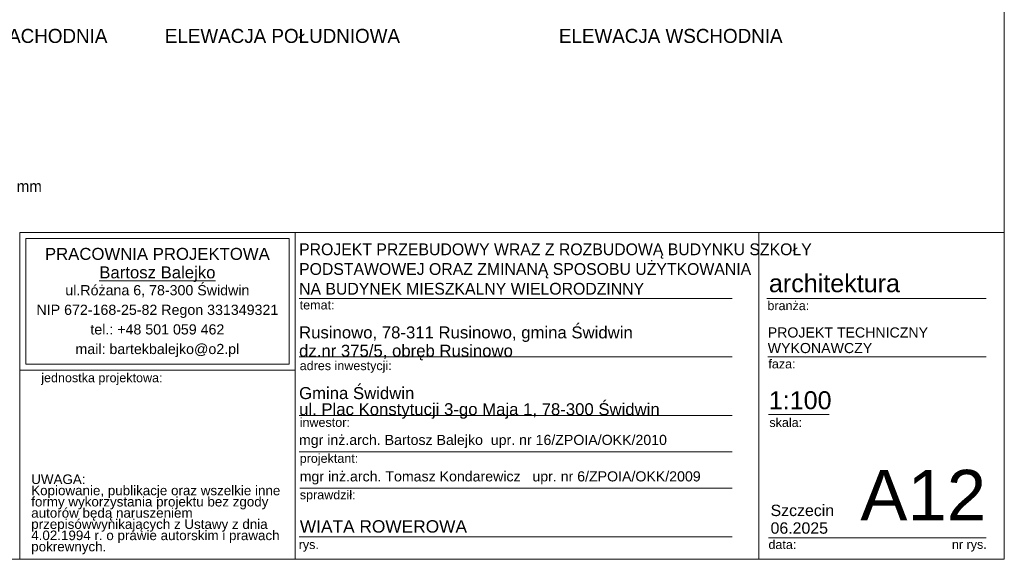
# Model space of a CAD drawing. Extents: x -279660 to -178910, y 68529 to 97979.
# Tile 6 of 44: x -256410 to -238910, y 69029 to 78629. Entities that reach past the tile are written whole.
import ezdxf

# ---------------------------------------------------------------- set-up
doc = ezdxf.new("R2010")
doc.units = 0
doc.header["$MEASUREMENT"] = 0
for name, color, linetype, lineweight in [('A-Opisy_Nr_Pióra__21', 7, 'Continuous', 9), ('Arch opisy_Nr_Pióra__21', 7, 'Continuous', 9), ('ARCH TABELA_Nr_Pióra__1', 7, 'Continuous', 25), ('ARCH TABELA_Nr_Pióra__21', 7, 'Continuous', 9), ('ARCH TABELA_Nr_Pióra__7', 7, 'Continuous', 13)]:
    doc.layers.add(name, color=color, linetype=linetype, lineweight=lineweight)
doc.styles.add('GENERATED_STYLE_10', font='arial.ttf')
doc.styles.add('GENERATED_STYLE_3', font='txt')
doc.styles.add('GENERATED_STYLE_6', font='txt')
doc.styles.add('GENERATED_STYLE_7', font='txt')
doc.styles.add('GENERATED_STYLE_8', font='arial.ttf')
doc.styles.add('GENERATED_STYLE_9', font='arial.ttf')

msp = doc.modelspace()

# ---------------------------------------------------------------- linework, layer by layer
at = {"layer": 'ARCH TABELA_Nr_Pióra__21', "linetype": 'Continuous'}
for p, q in [((-238910.3, 97479.1), (-238910.3, 69029.1)), ((-256410.3, 74840.2), (-251516.6, 74840.2)), ((-256410.3, 69029.1), (-256410.3, 74840.2)), ((-256410.3, 74840.2), (-238910.3, 74840.2)), ((-256303.9, 72499.8), (-256303.9, 74733.9)), ((-256303.9, 74733.9), (-251623, 74733.9)), ((-251623, 72499.8), (-251623, 74733.9)), ((-251516.6, 74840.2), (-251516.6, 69029.1)), ((-251516.6, 72393.4), (-251516.6, 74840.2)), ((-243272, 74840.2), (-243272, 69029.1)), ((-238910.3, 74840.2), (-238910.3, 69029.1)), ((-251516.6, 69029.1), (-251516.6, 74440.2)), ((-251444.4, 73670.2), (-243744.6, 73670.2)), ((-243132.6, 73670.2), (-239233.3, 73670.2)), ((-251444.4, 72630.2), (-243744.6, 72630.2)), ((-243115.2, 72630.2), (-239233.3, 72630.2)), ((-256303.9, 72499.8), (-251623, 72499.8)), ((-256410.3, 72393.4), (-251516.6, 72393.4)), ((-251444.4, 71590.2), (-243744.6, 71590.2)), ((-243103.4, 71607.6), (-242023.8, 71607.6)), ((-251444.4, 70941.7), (-243744.6, 70941.7)), ((-251433.7, 70293.1), (-243744.6, 70293.1)), ((-251444.4, 69429.1), (-243744.6, 69429.1)), ((-243103.4, 69411.5), (-240821.6, 69411.5)), ((-240821.6, 69411.5), (-239233.3, 69411.5)), ((-238910.3, 69029.1), (-279660.3, 69029.1)), ((-256410.3, 69029.1), (-251516.6, 69029.1)), ((-238910.3, 69029.1), (-251516.6, 69029.1))]:
    msp.add_line(p, q, dxfattribs=at)

# ---------------------------------------------------------------- texts
at = {"layer": 'A-Opisy_Nr_Pióra__21', "linetype": 'Continuous', "insert": (-257963.8, 75889.9), "char_height": 200, "width": 2155.3, "attachment_point": 4, "line_spacing_factor": 0.507937, "style": 'GENERATED_STYLE_3'}
msp.add_mtext('{słup profil zamknięty \\P10 x 10 cm\\Pgr. ścainki 5 mm}', dxfattribs=at)
at = {"layer": 'Arch opisy_Nr_Pióra__21', "linetype": 'Continuous', "char_height": 250, "attachment_point": 3, "style": 'GENERATED_STYLE_7'}
for s, insert in [('{ELEWACJA ZACHODNIA}', (-254851.2, 78464.8)), ('{ELEWACJA POŁUDNIOWA}', (-249651.2, 78464.8)), ('{ELEWACJA WSCHODNIA}', (-242851.2, 78464.8))]:
    msp.add_mtext(s, dxfattribs=dict(at, insert=insert))
at = {"layer": 'ARCH TABELA_Nr_Pióra__1', "linetype": 'Continuous'}
for s, insert, char_height, attachment_point, line_spacing_factor, style in [('{\\pt22543.3;PROJEKT PRZEBUDOWY WRAZ Z ROZBUDOWĄ BUDYNKU SZKOŁY \\P\\pt22543.3;PODSTAWOWEJ ORAZ ZMINANĄ SPOSOBU UŻYTKOWANIA \\P\\pt22543.3;NA BUDYNEK MIESZKALNY WIELORODZINNY}', (-251444.4, 73734.5), 210, 7, 1.001884, 'GENERATED_STYLE_6'), ('{PROJEKT TECHNICZNY\\PWYKONAWCZY}', (-243115.2, 73154.8), 180, 1, 0.923713, 'GENERATED_STYLE_8')]:
    msp.add_mtext(s, dxfattribs=dict(at, insert=insert, char_height=char_height, attachment_point=attachment_point, line_spacing_factor=line_spacing_factor, style=style))
at = {"layer": 'ARCH TABELA_Nr_Pióra__1', "linetype": 'Continuous', "insert": (-251430.6, 69724.5), "char_height": 220, "attachment_point": 1, "style": 'GENERATED_STYLE_10'}
msp.add_mtext('{WIATA ROWEROWA}', dxfattribs=at)
at = {"layer": 'ARCH TABELA_Nr_Pióra__21', "linetype": 'Continuous', "insert": (-251444.4, 71529), "char_height": 212.766, "attachment_point": 7, "line_spacing_factor": 0.807442, "style": 'GENERATED_STYLE_8'}
msp.add_mtext('{Gmina Świdwin\\Pul. Plac Konstytucji 3-go Maja 1, 78-300 Świdwin}', dxfattribs=at)
at = {"layer": 'ARCH TABELA_Nr_Pióra__7', "linetype": 'Continuous'}
for s, insert, char_height, attachment_point, line_spacing_factor, style in [('{PRACOWNIA PROJEKTOWA\\P\\LBartosz Balejko}', (-253963.4, 74568.9), 212.766, 2, 0.926719, 'GENERATED_STYLE_9'), ('{Rusinowo, 78-311 Rusinowo, gmina Świdwin \\Pdz.nr 375/5, obręb Rusinowo}', (-251444.4, 72569), 212.766, 7, 0.918867, 'GENERATED_STYLE_8'), ('{Szczecin \\P06.2025}', (-243064.7, 70000.5), 202.13, 1, 0.930826, 'GENERATED_STYLE_8')]:
    msp.add_mtext(s, dxfattribs=dict(at, insert=insert, char_height=char_height, attachment_point=attachment_point, line_spacing_factor=line_spacing_factor, style=style))
at = {"layer": 'ARCH TABELA_Nr_Pióra__7', "linetype": 'Continuous', "style": 'GENERATED_STYLE_8'}
for s, insert, char_height, attachment_point in [('{architektura}', (-243094, 74099.9), 319.16, 1), ('{temat:}', (-251433.7, 73633.8), 159.58, 1), ('{branża:}', (-243120.8, 73621.5), 159.58, 1), ('{adres inwestycji:}', (-251433.7, 72554.1), 159.58, 1), ('{faza:}', (-243103.4, 72585.2), 159.58, 1), ('{jednostka projektowa:}', (-256027.3, 72338.8), 159.58, 1), ('{1:100}', (-243096.1, 72018.8), 319.16, 1), ('{inwestor:}', (-251433.7, 71545.2), 159.58, 1), ('{skala:}', (-243085.7, 71543.3), 159.58, 1), ('{mgr inż.arch. Bartosz Balejko  upr. nr 16/ZPOIA/OKK/2010}', (-251446.6, 71243.6), 180, 1), ('{projektant:}', (-251433.7, 70905.2), 159.58, 1), ('{mgr inż.arch. Tomasz Kondarewicz   upr. nr 6/ZPOIA/OKK/2009}', (-251433.7, 70595), 180, 1), ('{A12}', (-239233.3, 70620.1), 900, 3), ('{sprawdził:}', (-251431.6, 70256.6), 159.58, 1), ('{rys.}', (-251451.6, 69371.9), 159.58, 1), ('{data:}', (-243102, 69371.9), 159.58, 1), ('{nr rys.}', (-239841.2, 69375), 159.58, 1)]:
    msp.add_mtext(s, dxfattribs=dict(at, insert=insert, char_height=char_height, attachment_point=attachment_point))
for s, insert, char_height, width, attachment_point, line_spacing_factor in [('{ul.Różana 6, 78-300 Świdwin\\PNIP 672-168-25-82 Regon 331349321\\Ptel.: +48 501 059 462\\Pmail: bartekbalejko@o2.pl}', (-253963.4, 73907), 180.852, 4680.851, 2, 1.156383), ('{UWAGA:\\PKopiowanie, publikacje oraz wszelkie inne formy wykorzystania projektu bez zgody autorów będą naruszeniem przepisówwynikających z Ustawy z dnia 4.02.1994 r. o prawie autorskim i prawach pokrewnych.}', (-256205.2, 70538.8), 170.2128, 4483.408, 1, 0.703415)]:
    msp.add_mtext(s, dxfattribs=dict(at, insert=insert, char_height=char_height, width=width, attachment_point=attachment_point, line_spacing_factor=line_spacing_factor))

doc.saveas('drawing.dxf')
